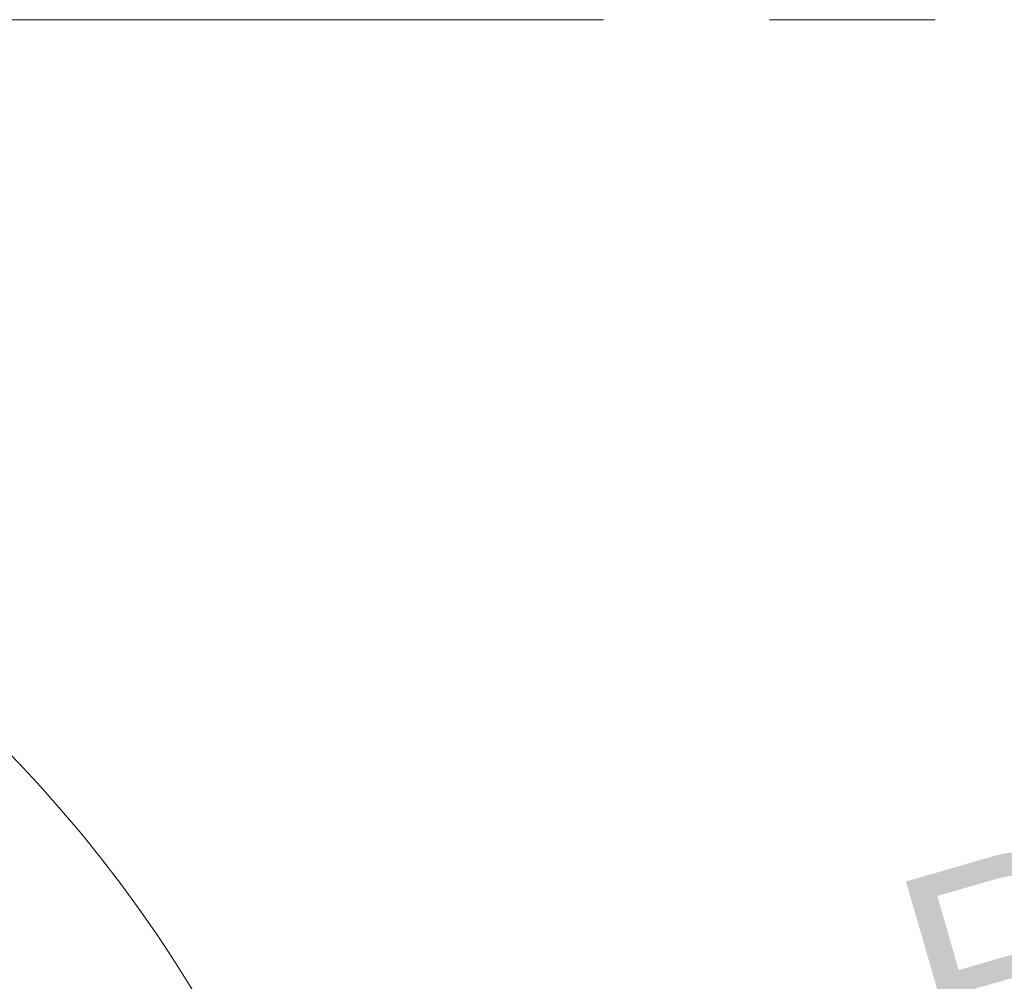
# Model space of a CAD drawing. Header units: millimetres. Extents: x 6316 to 18291, y -19059 to -9021.
# Tile 30 of 146: x 10946 to 11323, y -15547 to -15178. Entities that reach past the tile are written whole.
import ezdxf

# ---------------------------------------------------------------- set-up
doc = ezdxf.new("R2010")
doc.units = ezdxf.units.MM
doc.header["$LTSCALE"] = 10
doc.header["$PDSIZE"] = -1
doc.linetypes.add('CENTER', pattern=[50.8, 31.75, -6.35, 6.35, -6.35])
doc.layers.get('Defpoints').update_dxf_attribs({"true_color": 0x5e5e5e})
doc.layers.add('中心线层', color=1, linetype='CENTER')
doc.dimstyles.new('ISO-25', dxfattribs={"dimscale": 20, "dimtxt": 4, "dimasz": 3.05, "dimexe": 3, "dimexo": 0.625, "dimtad": 1, "dimdec": 0, "dimtxsty": 'Standard', "dimcen": 2.5, "dimclrd": 1, "dimclre": 1, "dimclrt": 4, "dimadec": 1, "dimazin": 2, "dimtfac": 1, "dimtdec": 0, "dimtmove": 0, "dimatfit": 0, "dimfxl": 1, "dimarcsym": 0})

# ---------------------------------------------------------------- blocks, each defined once
blk = doc.blocks.new('*D144')
at = {"layer": 'Defpoints', "color": 0, "linetype": 'ByBlock', "lineweight": 20, "transparency": 16777216}
for p in [(12383.33, -15287.41), (10584.24, -15808.37)]:
    blk.add_point(p, dxfattribs=at)
at = {"layer": '中心线层', "color": 1, "linetype": 'ByBlock', "lineweight": -2, "transparency": 16777216}
blk.add_line((10584.24, -15808.37), (12324.74, -15304.37), dxfattribs=at)
at = {"layer": '中心线层', "color": 1, "linetype": 'ByBlock', "lineweight": 20, "transparency": 16777216}
blk.add_solid([(12321.91, -15294.61), (12327.57, -15314.14), (12383.33, -15287.41)], dxfattribs=at)
at = {"layer": '中心线层', "color": 4, "linetype": 'ByBlock', "lineweight": 20, "transparency": 16777216, "insert": (11439.89, -15505.95), "char_height": 80, "attachment_point": 5, "rotation": 16.1496}
blk.add_mtext('R1873', dxfattribs=at)

msp = doc.modelspace()

# ---------------------------------------------------------------- linework, layer by layer
at = {"layer": '中心线层', "color": 2, "linetype": 'CENTER', "lineweight": 20}
msp.add_line((8820.36, -15178.43), (12348.13, -15178.43), dxfattribs=at)
at = {"layer": '中心线层', "color": 1, "linetype": 'ByBlock', "lineweight": 20}
msp.add_circle((10584.24, -15808.37), 500, dxfattribs=at)

# ---------------------------------------------------------------- dimensions: what is measured, and where the dimension line sits
dim = msp.add_radius_dim(center=(10584.24, -15808.37), mpoint=(12383.33, -15287.41), dimstyle='ISO-25', dxfattribs=at)
dim.commit()
dim.dimension.update_dxf_attribs({"geometry": '*D144', "text_midpoint": (11439.89, -15505.95)})

doc.saveas('drawing.dxf')
